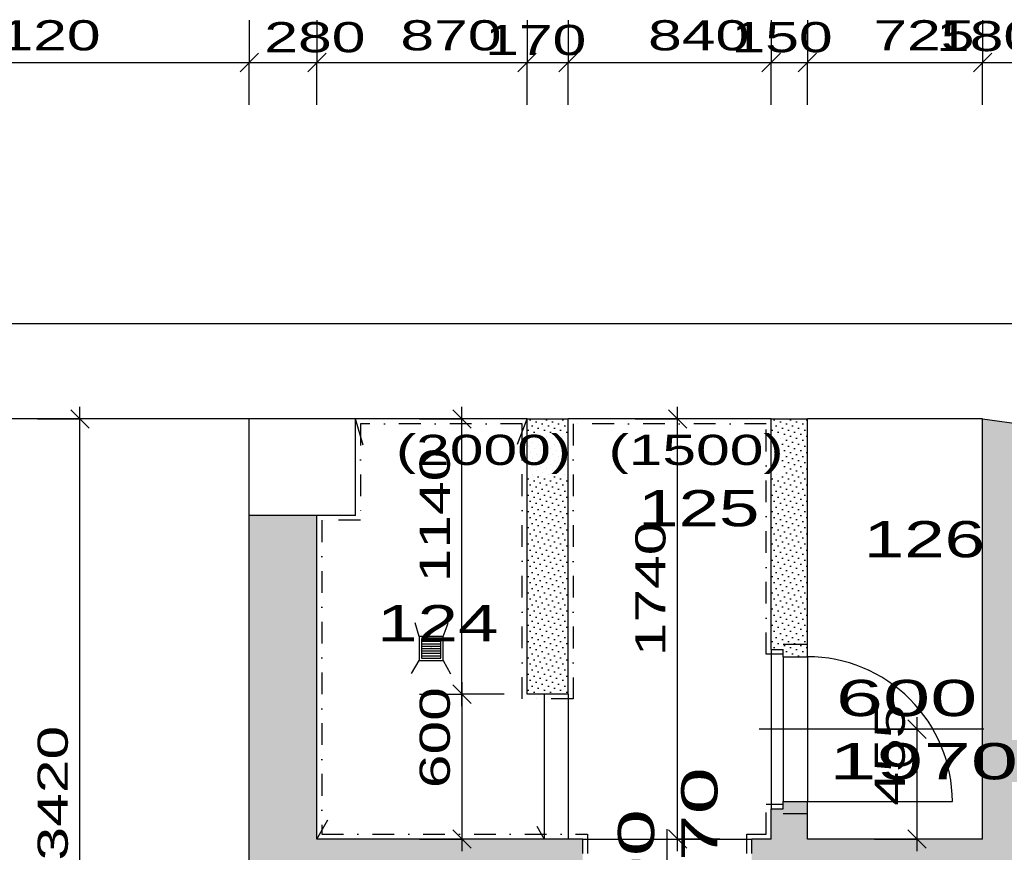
# Model space of a CAD drawing. Extents: x -196363 to 396902, y -489949 to -260582.
# Tile 104 of 256: x 121534 to 125609, y -378463 to -375015. Entities that reach past the tile are written whole.
import ezdxf

# ---------------------------------------------------------------- set-up
doc = ezdxf.new("R2010")
doc.units = 0
doc.header["$MEASUREMENT"] = 0
doc.linetypes.add('DOTDASH', pattern=[1, 0.3, -0.2, 0, -0.2, 0.3])
for name, color, linetype in [('bourani', 15, 'Continuous'), ('koty', 1, 'Continuous'), ('legenda', 1, 'Continuous'), ('noszdiv', 1, 'Continuous'), ('srafbourani', 15, 'Continuous')]:
    doc.layers.add(name, color=color, linetype=linetype)
doc.styles.add('SPIRITTXTSTYLE1', font='ROMAN')
doc.styles.add('SPIRITTXTSTYLE2', font='txt')
doc.linetypes.add('CERCH2', pattern='A,0,-1,[17,dur+dsp vaclavov.shx,S=0.003401,R=0,X=-1,Y=0],0', length=1)
doc.dimstyles.new('SPIRITSTYLE126', dxfattribs={"dimtxt": 125, "dimasz": 12.7, "dimexe": 175, "dimexo": 134.165619, "dimgap": 50, "dimtad": 1, "dimdec": 3, "dimzin": 0, "dimdsep": 46, "dimlunit": 7, "dimtxsty": 'SPIRITTXTSTYLE1', "dimblk1": '_TICKMARKS126', "dimblk2": '_TICKMARKS126', "dimsah": 1, "dimcen": 0.09, "dimdle": 50, "dimclrd": 1, "dimclre": 1, "dimclrt": 1, "dimadec": 0, "dimazin": 0, "dimtfac": 1, "dimtdec": 4, "dimtofl": 0, "dimtmove": 1, "dimatfit": 0, "dimfxl": 0, "dimtolj": 1, "dimtzin": 0, "dimarcsym": 0})
doc.dimstyles.new('SPIRITSTYLE343', dxfattribs={"dimtxt": 125, "dimasz": 12.7, "dimexe": 175, "dimexo": 94.676559, "dimgap": 50, "dimtad": 1, "dimdec": 3, "dimzin": 0, "dimdsep": 46, "dimlunit": 7, "dimtxsty": 'SPIRITTXTSTYLE1', "dimblk1": '_TICKMARKS343', "dimblk2": '_TICKMARKS343', "dimsah": 1, "dimcen": 0.09, "dimdle": 50, "dimclrd": 1, "dimclre": 1, "dimclrt": 1, "dimadec": 0, "dimazin": 0, "dimtfac": 1, "dimtdec": 4, "dimtofl": 0, "dimtmove": 1, "dimatfit": 0, "dimfxl": 0, "dimtolj": 1, "dimtzin": 0, "dimarcsym": 0})
doc.dimstyles.new('SPIRITSTYLE344', dxfattribs={"dimtxt": 125, "dimasz": 12.7, "dimexe": 175, "dimexo": -142.208206, "dimgap": 50, "dimtad": 1, "dimdec": 3, "dimzin": 0, "dimdsep": 46, "dimlunit": 7, "dimtxsty": 'SPIRITTXTSTYLE1', "dimblk1": '_TICKMARKS344', "dimblk2": '_TICKMARKS344', "dimsah": 1, "dimcen": 0.09, "dimdle": 50, "dimclrd": 1, "dimclre": 1, "dimclrt": 1, "dimadec": 0, "dimazin": 0, "dimtfac": 1, "dimtdec": 4, "dimtofl": 0, "dimtmove": 1, "dimatfit": 0, "dimfxl": 0, "dimtolj": 1, "dimtzin": 0, "dimarcsym": 0})
doc.dimstyles.new('SPIRITSTYLE346', dxfattribs={"dimtxt": 125, "dimasz": 12.7, "dimexe": 175, "dimexo": -108.721878, "dimgap": 50, "dimtad": 1, "dimdec": 3, "dimzin": 0, "dimdsep": 46, "dimlunit": 7, "dimtxsty": 'SPIRITTXTSTYLE1', "dimblk1": '_TICKMARKS346', "dimblk2": '_TICKMARKS346', "dimsah": 1, "dimcen": 0.09, "dimdle": 50, "dimclrd": 1, "dimclre": 1, "dimclrt": 1, "dimadec": 0, "dimazin": 0, "dimtfac": 1, "dimtdec": 4, "dimtofl": 0, "dimtmove": 1, "dimatfit": 0, "dimfxl": 0, "dimtolj": 1, "dimtzin": 0, "dimarcsym": 0})
doc.dimstyles.new('SPIRITSTYLE73', dxfattribs={"dimtxt": 125, "dimasz": 12.7, "dimexe": 175, "dimexo": 1700.904053, "dimgap": 50, "dimtad": 1, "dimdec": 3, "dimzin": 0, "dimdsep": 46, "dimlunit": 7, "dimtxsty": 'SPIRITTXTSTYLE1', "dimblk1": '_TICKMARKS73', "dimblk2": '_TICKMARKS73', "dimsah": 1, "dimcen": 0.09, "dimdle": 50, "dimclrd": 1, "dimclre": 1, "dimclrt": 1, "dimadec": 0, "dimazin": 0, "dimtfac": 1, "dimtdec": 4, "dimtofl": 0, "dimtmove": 1, "dimatfit": 0, "dimfxl": 0, "dimtolj": 1, "dimtzin": 0, "dimarcsym": 0})
doc.dimstyles.new('SPIRITSTYLE74', dxfattribs={"dimtxt": 125, "dimasz": 12.7, "dimexe": 175, "dimexo": 1300.903687, "dimgap": 50, "dimtad": 1, "dimdec": 3, "dimzin": 0, "dimdsep": 46, "dimlunit": 7, "dimtxsty": 'SPIRITTXTSTYLE1', "dimblk1": '_TICKMARKS74', "dimblk2": '_TICKMARKS74', "dimsah": 1, "dimcen": 0.09, "dimdle": 50, "dimclrd": 1, "dimclre": 1, "dimclrt": 1, "dimadec": 0, "dimazin": 0, "dimtfac": 1, "dimtdec": 4, "dimtofl": 0, "dimtmove": 1, "dimatfit": 0, "dimfxl": 0, "dimtolj": 1, "dimtzin": 0, "dimarcsym": 0})
pattern_1 = [(45.000008, (858026.688, -24615.152), (-8.41899395, 25.25696945), [0, -23.8125])]

# ---------------------------------------------------------------- blocks, each defined once
blk = doc.blocks.new('_TICKMARKS74')
at = {"color": 1, "linetype": 'Continuous'}
blk.add_line((-3, -3), (3, 3), dxfattribs=at)
blk = doc.blocks.new('*D701')
at = {"color": 1, "linetype": 'Continuous', "ltscale": 300}
for p, q in [((120364.1, -375017, 1723.8), (120364.1, -375192, 1723.8)), ((122484.2, -375017, 1723.8), (122484.2, -375192, 1723.8)), ((120314.2, -375192, 1723.8), (122534.1, -375192, 1723.8)), ((120364.1, -375367, 1723.8), (120364.1, -375192, 1723.8)), ((122484.2, -375367, 1723.8), (122484.2, -375192, 1723.8))]:
    blk.add_line(p, q, dxfattribs=at)
at = {"color": 1, "linetype": 'Continuous', "ltscale": 300, "xscale": 12.69999980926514, "yscale": 12.69999980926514, "zscale": 12.69999980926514, "rotation": 180.0000050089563}
blk.add_blockref('_TICKMARKS74', (120364.1, -375192, 1723.8), dxfattribs=at)
at = {"color": 1, "linetype": 'Continuous', "ltscale": 300, "xscale": 12.69999980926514, "yscale": 12.69999980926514, "zscale": 12.69999980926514}
blk.add_blockref('_TICKMARKS74', (122484.2, -375192, 1723.8), dxfattribs=at)
at = {"color": 1, "linetype": 'Continuous', "ltscale": 300, "style": 'SPIRITTXTSTYLE1', "width": 1.5}
blk.add_text('2120', height=125, dxfattribs=at).set_placement((121311.1, -375142, 1723.8))
blk = doc.blocks.new('_TICKMARKS73')
at = {"color": 1, "linetype": 'Continuous'}
blk.add_line((-3, -3), (3, 3), dxfattribs=at)
blk = doc.blocks.new('*D702')
at = {"color": 1, "linetype": 'Continuous', "ltscale": 300}
for p, q in [((122484.2, -375017, 1723.8), (122484.2, -375192, 1723.8)), ((122764.2, -375017, 1723.8), (122764.2, -375192, 1723.8)), ((122434.2, -375192, 1723.8), (122814.1, -375192, 1723.8)), ((122484.2, -375367, 1723.8), (122484.2, -375192, 1723.8)), ((122764.2, -375367, 1723.8), (122764.2, -375192, 1723.8))]:
    blk.add_line(p, q, dxfattribs=at)
at = {"color": 1, "linetype": 'Continuous', "ltscale": 300, "xscale": 12.69999980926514, "yscale": 12.69999980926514, "zscale": 12.69999980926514, "rotation": 180.0000050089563}
blk.add_blockref('_TICKMARKS73', (122484.2, -375192, 1723.8), dxfattribs=at)
at = {"color": 1, "linetype": 'Continuous', "ltscale": 300, "xscale": 12.69999980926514, "yscale": 12.69999980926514, "zscale": 12.69999980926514}
blk.add_blockref('_TICKMARKS73', (122764.2, -375192, 1723.8), dxfattribs=at)
at = {"color": 1, "linetype": 'Continuous', "ltscale": 300, "style": 'SPIRITTXTSTYLE1', "width": 1.5}
blk.add_text('280', height=125, dxfattribs=at).set_placement((122546.7, -375149.7, 1723.8))
blk = doc.blocks.new('*D703')
at = {"color": 1, "linetype": 'Continuous', "ltscale": 300}
for p, q in [((122764.2, -375017, 1723.8), (122764.2, -375192, 1723.8)), ((123634.2, -375017, 1723.8), (123634.2, -375192, 1723.8)), ((122714.2, -375192, 1723.8), (123684.1, -375192, 1723.8)), ((122764.2, -375367, 1723.8), (122764.2, -375192, 1723.8)), ((123634.2, -375367, 1723.8), (123634.2, -375192, 1723.8))]:
    blk.add_line(p, q, dxfattribs=at)
at = {"color": 1, "linetype": 'Continuous', "ltscale": 300, "xscale": 12.69999980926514, "yscale": 12.69999980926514, "zscale": 12.69999980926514, "rotation": 180.0000050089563}
blk.add_blockref('_TICKMARKS73', (122764.2, -375192, 1723.8), dxfattribs=at)
at = {"color": 1, "linetype": 'Continuous', "ltscale": 300, "xscale": 12.69999980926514, "yscale": 12.69999980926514, "zscale": 12.69999980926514}
blk.add_blockref('_TICKMARKS73', (123634.2, -375192, 1723.8), dxfattribs=at)
at = {"color": 1, "linetype": 'Continuous', "ltscale": 300, "style": 'SPIRITTXTSTYLE1', "width": 1.5}
blk.add_text('870', height=125, dxfattribs=at).set_placement((123109.9, -375142, 1723.8))
blk = doc.blocks.new('*D704')
at = {"color": 1, "linetype": 'Continuous', "ltscale": 300}
for p, q in [((123634.2, -375017, 1723.8), (123634.2, -375192, 1723.8)), ((123804.2, -375017, 1723.8), (123804.2, -375192, 1723.8)), ((123584.2, -375192, 1723.8), (123854.2, -375192, 1723.8)), ((123634.2, -375367, 1723.8), (123634.2, -375192, 1723.8)), ((123804.2, -375367, 1723.8), (123804.2, -375192, 1723.8))]:
    blk.add_line(p, q, dxfattribs=at)
at = {"color": 1, "linetype": 'Continuous', "ltscale": 300, "xscale": 12.69999980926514, "yscale": 12.69999980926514, "zscale": 12.69999980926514, "rotation": 180.0000050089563}
blk.add_blockref('_TICKMARKS74', (123634.2, -375192, 1723.8), dxfattribs=at)
at = {"color": 1, "linetype": 'Continuous', "ltscale": 300, "xscale": 12.69999980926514, "yscale": 12.69999980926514, "zscale": 12.69999980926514}
blk.add_blockref('_TICKMARKS74', (123804.2, -375192, 1723.8), dxfattribs=at)
at = {"color": 1, "linetype": 'Continuous', "ltscale": 300, "style": 'SPIRITTXTSTYLE1', "width": 1.5}
blk.add_text('170', height=125, dxfattribs=at).set_placement((123460.7, -375161.4, 1723.8))
blk = doc.blocks.new('*D705')
at = {"color": 1, "linetype": 'Continuous', "ltscale": 300}
for p, q in [((123804.2, -375017, 1723.8), (123804.2, -375192, 1723.8)), ((124644.1, -375017, 1723.8), (124644.1, -375192, 1723.8)), ((123754.2, -375192, 1723.8), (124694.1, -375192, 1723.8)), ((123804.2, -375367, 1723.8), (123804.2, -375192, 1723.8)), ((124644.1, -375367, 1723.8), (124644.1, -375192, 1723.8))]:
    blk.add_line(p, q, dxfattribs=at)
at = {"color": 1, "linetype": 'Continuous', "ltscale": 300, "xscale": 12.69999980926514, "yscale": 12.69999980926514, "zscale": 12.69999980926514, "rotation": 180.0000050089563}
blk.add_blockref('_TICKMARKS74', (123804.2, -375192, 1723.8), dxfattribs=at)
at = {"color": 1, "linetype": 'Continuous', "ltscale": 300, "xscale": 12.69999980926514, "yscale": 12.69999980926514, "zscale": 12.69999980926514}
blk.add_blockref('_TICKMARKS74', (124644.1, -375192, 1723.8), dxfattribs=at)
at = {"color": 1, "linetype": 'Continuous', "ltscale": 300, "style": 'SPIRITTXTSTYLE1', "width": 1.5}
blk.add_text('840', height=125, dxfattribs=at).set_placement((124134.9, -375142, 1723.8))
blk = doc.blocks.new('*D706')
at = {"color": 1, "linetype": 'Continuous', "ltscale": 300}
for p, q in [((124644.1, -375017, 1723.8), (124644.1, -375192, 1723.8)), ((124794.2, -375017, 1723.8), (124794.2, -375192, 1723.8)), ((124594.2, -375192, 1723.8), (124844.2, -375192, 1723.8)), ((124644.1, -375367, 1723.8), (124644.1, -375192, 1723.8)), ((124794.2, -375367, 1723.8), (124794.2, -375192, 1723.8))]:
    blk.add_line(p, q, dxfattribs=at)
at = {"color": 1, "linetype": 'Continuous', "ltscale": 300, "xscale": 12.69999980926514, "yscale": 12.69999980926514, "zscale": 12.69999980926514, "rotation": 180.0000050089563}
blk.add_blockref('_TICKMARKS74', (124644.1, -375192, 1723.8), dxfattribs=at)
at = {"color": 1, "linetype": 'Continuous', "ltscale": 300, "xscale": 12.69999980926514, "yscale": 12.69999980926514, "zscale": 12.69999980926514}
blk.add_blockref('_TICKMARKS74', (124794.2, -375192, 1723.8), dxfattribs=at)
at = {"color": 1, "linetype": 'Continuous', "ltscale": 300, "style": 'SPIRITTXTSTYLE1', "width": 1.5}
blk.add_text('150', height=125, dxfattribs=at).set_placement((124480.3, -375149.7, 1723.8))
blk = doc.blocks.new('*D707')
at = {"color": 1, "linetype": 'Continuous', "ltscale": 300}
for p, q in [((124794.2, -375017, 1723.8), (124794.2, -375192, 1723.8)), ((125519.2, -375017, 1723.8), (125519.2, -375192, 1723.8)), ((124744.2, -375192, 1723.8), (125569.2, -375192, 1723.8)), ((124794.2, -375367, 1723.8), (124794.2, -375192, 1723.8)), ((125519.2, -375367, 1723.8), (125519.2, -375192, 1723.8))]:
    blk.add_line(p, q, dxfattribs=at)
at = {"color": 1, "linetype": 'Continuous', "ltscale": 300, "xscale": 12.69999980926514, "yscale": 12.69999980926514, "zscale": 12.69999980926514, "rotation": 180.0000050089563}
blk.add_blockref('_TICKMARKS74', (124794.2, -375192, 1723.8), dxfattribs=at)
at = {"color": 1, "linetype": 'Continuous', "ltscale": 300, "xscale": 12.69999980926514, "yscale": 12.69999980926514, "zscale": 12.69999980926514}
blk.add_blockref('_TICKMARKS74', (125519.2, -375192, 1723.8), dxfattribs=at)
at = {"color": 1, "linetype": 'Continuous', "ltscale": 300, "style": 'SPIRITTXTSTYLE1', "width": 1.5}
blk.add_text('725', height=125, dxfattribs=at).set_placement((125067.4, -375142, 1723.8))
blk = doc.blocks.new('*D708')
at = {"color": 1, "linetype": 'Continuous', "ltscale": 300}
for p, q in [((125519.2, -375017, 1723.8), (125519.2, -375192, 1723.8)), ((125699.1, -375017, 1723.8), (125699.1, -375192, 1723.8)), ((125469.2, -375192, 1723.8), (125749.1, -375192, 1723.8)), ((125519.2, -375367, 1723.8), (125519.2, -375192, 1723.8)), ((125699.1, -375367, 1723.8), (125699.1, -375192, 1723.8))]:
    blk.add_line(p, q, dxfattribs=at)
at = {"color": 1, "linetype": 'Continuous', "ltscale": 300, "xscale": 12.69999980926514, "yscale": 12.69999980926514, "zscale": 12.69999980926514, "rotation": 180.0000050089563}
blk.add_blockref('_TICKMARKS74', (125519.2, -375192, 1723.8), dxfattribs=at)
at = {"color": 1, "linetype": 'Continuous', "ltscale": 300, "xscale": 12.69999980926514, "yscale": 12.69999980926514, "zscale": 12.69999980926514}
blk.add_blockref('_TICKMARKS74', (125699.1, -375192, 1723.8), dxfattribs=at)
at = {"color": 1, "linetype": 'Continuous', "ltscale": 300, "style": 'SPIRITTXTSTYLE1', "width": 1.5}
blk.add_text('180', height=125, dxfattribs=at).set_placement((125326.6, -375145.1, 1723.8))
blk = doc.blocks.new('_TICKMARKS343')
at = {"color": 1, "linetype": 'Continuous'}
blk.add_line((-3, -3), (3, 3), dxfattribs=at)
blk = doc.blocks.new('*D784')
at = {"color": 1, "linetype": 'Continuous', "ltscale": 300}
for p, q in [((123364.5, -377757.9, 1723.8), (123364.5, -378457.9, 1723.8)), ((123189.5, -377807.9, 1723.8), (123364.5, -377807.9, 1723.8)), ((123539.5, -377807.9, 1723.8), (123364.5, -377807.9, 1723.8)), ((123189.5, -378407.9, 1723.8), (123364.5, -378407.9, 1723.8)), ((123539.5, -378407.9, 1723.8), (123364.5, -378407.9, 1723.8))]:
    blk.add_line(p, q, dxfattribs=at)
at = {"color": 1, "linetype": 'Continuous', "ltscale": 300, "xscale": 12.69999980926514, "yscale": 12.69999980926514, "zscale": 12.69999980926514}
for p, rotation in [((123364.5, -377807.9, 1723.8), 90.00000250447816), ((123364.5, -378407.9, 1723.8), -90.00000250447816)]:
    blk.add_blockref('_TICKMARKS343', p, dxfattribs=dict(at, rotation=rotation))
at = {"color": 1, "linetype": 'Continuous', "ltscale": 300, "style": 'SPIRITTXTSTYLE1', "width": 1.5}
blk.add_text('600', height=125, rotation=450, dxfattribs=at).set_placement((123314.5, -378197.2, 1723.8))
blk = doc.blocks.new('*D785')
at = {"color": 1, "linetype": 'Continuous', "ltscale": 300}
for p, q in [((123364.5, -377857.9, 1723.8), (123364.5, -376617.9, 1723.8)), ((123189.5, -376667.9, 1723.8), (123364.5, -376667.9, 1723.8)), ((123539.5, -376667.9, 1723.8), (123364.5, -376667.9, 1723.8)), ((123189.5, -377807.9, 1723.8), (123364.5, -377807.9, 1723.8)), ((123539.5, -377807.9, 1723.8), (123364.5, -377807.9, 1723.8))]:
    blk.add_line(p, q, dxfattribs=at)
at = {"color": 1, "linetype": 'Continuous', "ltscale": 300, "xscale": 12.69999980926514, "yscale": 12.69999980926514, "zscale": 12.69999980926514}
for p, rotation in [((123364.5, -376667.9, 1723.8), 90.00000250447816), ((123364.5, -377807.9, 1723.8), 270.0000006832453)]:
    blk.add_blockref('_TICKMARKS343', p, dxfattribs=dict(at, rotation=rotation))
at = {"color": 1, "linetype": 'Continuous', "ltscale": 300, "style": 'SPIRITTXTSTYLE1', "width": 1.5}
blk.add_text('1140', height=125, rotation=90, dxfattribs=at).set_placement((123314.5, -377345, 1723.8))
blk = doc.blocks.new('_TICKMARKS344')
at = {"color": 1, "linetype": 'Continuous'}
blk.add_line((-3, -3), (3, 3), dxfattribs=at)
blk = doc.blocks.new('*D786')
at = {"color": 1, "linetype": 'Continuous', "ltscale": 300}
for p, q in [((124257, -378457.9, 1723.8), (124257, -376617.9, 1723.8)), ((124082, -376667.9, 1723.8), (124257, -376667.9, 1723.8)), ((124431.9, -376667.9, 1723.8), (124257, -376667.9, 1723.8)), ((124082, -378407.9, 1723.8), (124257, -378407.9, 1723.8)), ((124431.9, -378407.9, 1723.8), (124257, -378407.9, 1723.8))]:
    blk.add_line(p, q, dxfattribs=at)
at = {"color": 1, "linetype": 'Continuous', "ltscale": 300, "xscale": 12.69999980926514, "yscale": 12.69999980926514, "zscale": 12.69999980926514}
for p, rotation in [((124257, -376667.9, 1723.8), 90.00000250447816), ((124257, -378407.9, 1723.8), 270.0000006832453)]:
    blk.add_blockref('_TICKMARKS344', p, dxfattribs=dict(at, rotation=rotation))
at = {"color": 1, "linetype": 'Continuous', "ltscale": 300, "style": 'SPIRITTXTSTYLE1', "width": 1.5}
blk.add_text('1740', height=125, rotation=90, dxfattribs=at).set_placement((124206.9, -377651, 1723.8))
blk = doc.blocks.new('_TICKMARKS346')
at = {"color": 1, "linetype": 'Continuous'}
blk.add_line((-3, -3), (3, 3), dxfattribs=at)
blk = doc.blocks.new('*D795')
at = {"color": 1, "linetype": 'Continuous', "ltscale": 300}
for p, q in [((125247.5, -377902.9, 1723.8), (125247.5, -378457.9, 1723.8)), ((125072.5, -377952.9, 1723.8), (125247.5, -377952.9, 1723.8)), ((125422.5, -377952.9, 1723.8), (125247.5, -377952.9, 1723.8)), ((125072.5, -378407.9, 1723.8), (125247.5, -378407.9, 1723.8)), ((125422.5, -378407.9, 1723.8), (125247.5, -378407.9, 1723.8))]:
    blk.add_line(p, q, dxfattribs=at)
at = {"color": 1, "linetype": 'Continuous', "ltscale": 300, "xscale": 12.69999980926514, "yscale": 12.69999980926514, "zscale": 12.69999980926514}
for p, rotation in [((125247.5, -377952.9, 1723.8), 90.00000250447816), ((125247.5, -378407.9, 1723.8), -90.00000250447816)]:
    blk.add_blockref('_TICKMARKS346', p, dxfattribs=dict(at, rotation=rotation))
at = {"color": 1, "linetype": 'Continuous', "ltscale": 300, "style": 'SPIRITTXTSTYLE1', "width": 1.5}
blk.add_text('455', height=125, rotation=450, dxfattribs=at).set_placement((125197.5, -378269.7, 1723.8))
blk = doc.blocks.new('_TICKMARKS126')
at = {"color": 1, "linetype": 'Continuous'}
blk.add_line((-3, -3), (3, 3), dxfattribs=at)
blk = doc.blocks.new('*D803')
at = {"color": 1, "linetype": 'Continuous', "ltscale": 300}
for p, q in [((121783.3, -380137.9, 1723.8), (121783.3, -376617.9, 1723.8)), ((121608.3, -376667.9, 1723.8), (121783.3, -376667.9, 1723.8)), ((121958.3, -376667.9, 1723.8), (121783.3, -376667.9, 1723.8)), ((121608.3, -380087.9, 1723.8), (121783.3, -380087.9, 1723.8)), ((121958.3, -380087.9, 1723.8), (121783.3, -380087.9, 1723.8))]:
    blk.add_line(p, q, dxfattribs=at)
at = {"color": 1, "linetype": 'Continuous', "ltscale": 300, "xscale": 12.69999980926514, "yscale": 12.69999980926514, "zscale": 12.69999980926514}
for p, rotation in [((121783.3, -376667.9, 1723.8), 90.00000250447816), ((121783.3, -380087.9, 1723.8), 270.0000006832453)]:
    blk.add_blockref('_TICKMARKS126', p, dxfattribs=dict(at, rotation=rotation))
at = {"color": 1, "linetype": 'Continuous', "ltscale": 300, "style": 'SPIRITTXTSTYLE1', "width": 1.5}
blk.add_text('3420', height=125, rotation=90, dxfattribs=at).set_placement((121733.3, -378496.9, 1723.8))

msp = doc.modelspace()

# ---------------------------------------------------------------- hatches: boundary and pattern name
at = {"layer": 'srafbourani', "linetype": 'Continuous', "ltscale": 300}
h = msp.add_hatch(dxfattribs=at)
h.set_pattern_fill('Nasyp-1', color=15, scale=23.8125, angle=45.00000808, style=0, pattern_type=2)
h.set_pattern_definition(pattern_1)
h.paths.add_polyline_path([(123634.15625, -377807.875), (123804.16406, -377807.875), (123804.16406, -376667.875), (123634.15625, -376667.875)], flags=0)
h = msp.add_hatch(dxfattribs=at)
h.set_pattern_fill('Nasyp-1', color=15, scale=23.8125, angle=45.00000808, style=0, pattern_type=2)
h.set_pattern_definition(pattern_1)
h.paths.add_polyline_path([(124794.17188, -378407.875), (124794.17188, -378302.90625), (124794.17188, -378282.90625), (124794.17188, -378252.875), (124694.15625, -378252.875), (124694.15625, -378282.90625), (124644.14844, -378282.90625), (124644.14844, -378407.875), (124564.17969, -378407.875), (124564.17969, -378467.875), (124564.13281, -378567.875), (125154.13281, -378567.875), (125154.13281, -378587.875), (125519.16406, -378587.875), (125519.16406, -380522.875), (124589.13281, -380522.875), (124564.17969, -380522.875), (124539.17969, -380522.875), (124539.17969, -380622.875), (124564.17969, -380622.875), (124564.17969, -380682.875), (127299.14844, -380682.875), (127299.14844, -380522.84375), (126589.13281, -380522.84375), (126589.13281, -379422.875), (126399.13281, -379422.875), (126399.13281, -380522.84375), (125699.14062, -380522.84375), (125699.14062, -378422.875), (125929.13281, -378422.875), (125929.13281, -378372.875), (125959.19531, -378372.875), (125959.19531, -378272.875), (125929.13281, -378272.875), (125909.1875, -378272.875), (125699.14062, -378272.875), (125699.14062, -376692.875), (125519.16406, -376667.875), (125519.16406, -377952.90625), (125519.16406, -378407.875)], flags=0)
h = msp.add_hatch(dxfattribs=at)
h.set_pattern_fill('Nasyp-1', color=15, scale=23.8125, angle=45.00000808, style=0, pattern_type=2)
h.set_pattern_definition(pattern_1)
h.paths.add_polyline_path([(124794.17188, -376667.875), (124644.14844, -376667.875), (124644.14844, -377622.90625), (124694.15625, -377622.90625), (124694.15625, -377652.90625), (124794.17188, -377652.90625), (124794.17188, -377622.90625), (124794.17188, -377602.90625)], flags=0)
h = msp.add_hatch(dxfattribs=at)
h.set_pattern_fill('Nasyp-1', color=15, scale=23.8125, angle=45.00000808, style=0, pattern_type=2)
h.set_pattern_definition(pattern_1)
h.paths.add_polyline_path([(122764.15625, -378567.875), (123864.14062, -378567.875), (123864.14062, -378467.875), (123864.19531, -378407.875), (122764.15625, -378407.875), (122764.15625, -377067.875), (122484.15625, -377067.875), (122484.15625, -380242.875), (122804.14062, -380242.875), (122804.14062, -380042.875), (122764.15625, -380042.875)], flags=0)

# ---------------------------------------------------------------- linework, layer by layer
at = {"layer": 'bourani', "color": 15, "linetype": 'Continuous', "ltscale": 300}
for p, q in [((122956.09375, -376777.40625, 4347.59961), (122924.19531, -376667.875, 4347.59961)), ((123594.01562, -376772.03125, 4347.59961), (123634.15625, -376667.875, 4347.59961)), ((123634.15625, -377807.875, 2623.80005), (123634.15625, -376667.875, 2623.80005)), ((123804.16406, -377807.875, 2623.80005), (123804.16406, -376667.875, 2623.80005)), ((124644.14844, -377622.90625, 2623.80005), (124644.14844, -376667.875, 2623.80005)), ((124794.17188, -377622.90625, 2623.80005), (124794.17188, -376667.875, 2623.80005)), ((125519.16406, -378407.875, 2623.80005), (125519.16406, -376667.875, 2623.80005)), ((122484.15625, -380242.875, 2623.80005), (122484.15625, -377067.875, 2623.80005)), ((122764.15625, -378407.875, 2623.80005), (122764.15625, -377067.875, 2623.80005)), ((123186.97656, -377568.90625, 4347.59961), (123170.55469, -377512.75, 4347.59961)), ((123286.83594, -377568.90625, 4347.59961), (123308.07031, -377513.84375, 4347.59961)), ((124644.14844, -377622.90625, 2623.80005), (124694.15625, -377622.90625, 2623.80005)), ((124694.15625, -377652.90625, 2623.80005), (124694.15625, -377622.90625, 2623.80005)), ((124794.17188, -377652.90625, 2623.80005), (124794.17188, -377622.90625, 2623.80005)), ((123156.16406, -377722.59375, 4347.59961), (123186.97656, -377668.8125, 4347.59961)), ((123286.83594, -377668.8125, 4347.59961), (123317.5, -377723.0625, 4347.59961)), ((124694.15625, -377652.90625, 2623.80005), (124794.17188, -377652.90625, 2623.80005)), ((123804.16406, -377807.875, 2623.80005), (123634.15625, -377807.875, 2623.80005)), ((123704.14844, -377807.875, 2623.80005), (123704.14844, -378407.875, 2623.80005)), ((123804.16406, -377807.875, 2623.80005), (123804.16406, -378407.875, 2623.80005)), ((124644.14844, -378407.875, 2623.80005), (124644.14844, -378282.90625, 2623.80005)), ((124644.14844, -378282.90625, 2623.80005), (124694.15625, -378282.90625, 2623.80005)), ((124694.15625, -378282.90625, 2623.80005), (124694.15625, -378252.875, 2623.80005)), ((124694.15625, -378252.875, 2623.80005), (124794.17188, -378252.875, 2623.80005)), ((124794.17188, -378282.90625, 2623.80005), (124794.17188, -378252.875, 2623.80005)), ((124794.17188, -378252.875, 3447.6001), (125394.14844, -378252.875, 3447.6001)), ((124794.17188, -378407.875, 2623.80005), (124794.17188, -378282.90625, 2623.80005)), ((122764.15625, -378407.875, 4347.59961), (122809.59375, -378328.5, 4347.59961)), ((123673.99219, -378354.46875, 4347.59961), (123704.14844, -378407.875, 4347.59961)), ((123864.19531, -378407.875, 2623.80005), (122764.15625, -378407.875, 2623.80005)), ((123864.19531, -378467.875, 2623.80005), (123864.19531, -378407.875, 2623.80005)), ((124564.17969, -378467.875, 2623.80005), (124564.17969, -378407.875, 2623.80005)), ((124644.14844, -378407.875, 2623.80005), (124564.17969, -378407.875, 2623.80005)), ((125519.16406, -378407.875, 2623.80005), (124794.17188, -378407.875, 2623.80005))]:
    msp.add_line(p, q, dxfattribs=at)
at = {"layer": 'bourani', "color": 15, "linetype": 'DOTDASH', "ltscale": 300}
for p, q in [((123614.16406, -376687.875, 4347.59961), (122944.1875, -376687.875, 4347.59961)), ((122944.1875, -376687.875, 4347.59961), (122944.1875, -377087.875, 4347.59961)), ((123614.16406, -377827.875, 4347.59961), (123614.16406, -376687.875, 4347.59961)), ((124624.15625, -376687.875, 4347.59961), (123824.15625, -376687.875, 4347.59961)), ((123824.15625, -376687.875, 4347.59961), (123824.15625, -377827.875, 4347.59961)), ((124624.15625, -377642.875, 4347.59961), (124624.15625, -376687.875, 4347.59961)), ((122944.1875, -377087.875, 4347.59961), (122784.14844, -377087.875, 4347.59961)), ((122784.14844, -377087.875, 4347.59961), (122784.14844, -378387.875, 4347.59961)), ((124694.15625, -377642.875, 4347.59961), (124624.15625, -377642.875, 4347.59961)), ((123824.15625, -377827.875, 4347.59961), (123614.16406, -377827.875, 4347.59961)), ((124624.15625, -378387.90625, 4347.59961), (124624.15625, -378262.90625, 4347.59961)), ((124624.15625, -378262.90625, 4347.59961), (124694.15625, -378262.90625, 4347.59961)), ((122784.14844, -378387.875, 4347.59961), (123884.1875, -378387.90625, 4347.59961)), ((123884.1875, -378387.90625, 4347.59961), (123884.1875, -378467.875, 4347.59961)), ((124544.14062, -378467.875, 4347.59961), (124544.14062, -378387.90625, 4347.59961)), ((124544.14062, -378387.90625, 4347.59961), (124624.15625, -378387.90625, 4347.59961))]:
    msp.add_line(p, q, dxfattribs=at)
at = {"layer": 'bourani', "color": 15, "linetype": 'Continuous', "ltscale": 199.800003}
for p, q in [((123286.83594, -377568.90625, 4347.59961), (123186.97656, -377568.90625, 4347.59961)), ((123186.97656, -377568.90625, 4347.59961), (123186.97656, -377668.8125, 4347.59961)), ((123196.94531, -377578.90625, 4347.59961), (123196.94531, -377658.8125, 4347.59961)), ((123276.86719, -377578.90625, 4347.59961), (123196.94531, -377578.90625, 4347.59961)), ((123196.94531, -377588.875, 4347.59961), (123276.86719, -377588.875, 4347.59961)), ((123276.86719, -377658.8125, 4347.59961), (123276.86719, -377578.90625, 4347.59961)), ((123286.83594, -377668.8125, 4347.59961), (123286.83594, -377568.90625, 4347.59961)), ((123196.94531, -377598.84375, 4347.59961), (123276.86719, -377598.84375, 4347.59961)), ((123196.94531, -377608.84375, 4347.59961), (123276.86719, -377608.84375, 4347.59961)), ((123196.94531, -377618.84375, 4347.59961), (123276.86719, -377618.84375, 4347.59961)), ((123196.94531, -377628.84375, 4347.59961), (123276.86719, -377628.84375, 4347.59961)), ((123186.97656, -377668.8125, 4347.59961), (123286.83594, -377668.8125, 4347.59961)), ((123196.94531, -377638.8125, 4347.59961), (123276.86719, -377638.8125, 4347.59961)), ((123196.94531, -377648.8125, 4347.59961), (123276.86719, -377648.8125, 4347.59961)), ((123196.94531, -377658.8125, 4347.59961), (123276.86719, -377658.8125, 4347.59961))]:
    msp.add_line(p, q, dxfattribs=at)
at = {"layer": 'bourani', "color": 15, "linetype": 'CERCH2', "ltscale": 300}
for p, q in [((124644.14844, -377622.90625, 2623.80005), (124644.14844, -378282.90625, 2623.80005)), ((123864.19531, -378407.875, 2623.80005), (124564.17969, -378407.875, 2623.80005))]:
    msp.add_line(p, q, dxfattribs=at)
at = {"layer": 'bourani', "color": 15, "linetype": 'Continuous', "ltscale": 304.799988}
for p, q in [((124794.17188, -377602.90625, 1723.80005), (124694.15625, -377602.90625, 1723.80005)), ((124794.17188, -378302.90625, 1723.80005), (124694.15625, -378302.90625, 1723.80005))]:
    msp.add_line(p, q, dxfattribs=at)
at = {"layer": 'bourani', "color": 15, "linetype": 'Continuous', "ltscale": 270}
for p, q in [((124694.15625, -377652.90625, 1723.80005), (124694.15625, -378252.90625, 1723.80005)), ((124794.17188, -377652.90625, 1723.80005), (124794.17188, -378252.90625, 1723.80005))]:
    msp.add_line(p, q, dxfattribs=at)
at = {"layer": 'bourani', "color": 15, "linetype": 'Continuous', "ltscale": 250}
for p, q in [((125524.8125, -377952.90625, 1723.80005), (124593.94531, -377952.90625, 1723.80005)), ((124214.13281, -379298.53125, 1723.80005), (124214.13281, -378367.65625, 1723.80005))]:
    msp.add_line(p, q, dxfattribs=at)
at = {"layer": 'bourani', "color": 15, "linetype": 'Continuous', "ltscale": 300}
msp.add_arc((124794.17188, -378252.875, 3447.6001), 599.97577, 0, 90.0000025, dxfattribs=at)
at = {"layer": 'bourani', "color": 15, "linetype": 'Continuous', "ltscale": 199.800003}
msp.add_point((123236.92969, -377618.875, 4347.59961), dxfattribs=at)
at = {"layer": 'bourani', "color": 15, "linetype": 'Continuous', "ltscale": 250}
for p in [(124694.15625, -377952.90625, 1723.80005), (124794.17188, -377952.90625, 1723.80005)]:
    msp.add_point(p, dxfattribs=at)
at = {"layer": 'bourani', "color": 15, "linetype": 'Continuous', "ltscale": 300}
msp.add_point((124794.17188, -377952.90625, 3447.6001), dxfattribs=at)
at = {"layer": 'bourani', "color": 15, "linetype": 'Continuous', "ltscale": 304.799988}
msp.add_point((124794.17188, -377952.90625, 1723.80005), dxfattribs=at)
at = {"layer": 'noszdiv', "color": 1, "linetype": 'Continuous', "ltscale": 300}
for p, q in [((114944.125, -376272.875, 2623.80005), (126959.17188, -376272.875, 2623.80005)), ((122484.15625, -376667.875, 2623.80005), (120364.14844, -376667.875, 2623.80005)), ((122924.19531, -376667.875, 2623.80005), (122484.15625, -376667.875, 2623.80005)), ((122484.15625, -377067.875, 2623.80005), (122484.15625, -376667.875, 2623.80005)), ((123634.15625, -376667.875, 2623.80005), (122924.19531, -376667.875, 2623.80005)), ((122924.19531, -377067.875, 2623.80005), (122924.19531, -376667.875, 2623.80005)), ((124644.14844, -376667.875, 2623.80005), (123804.16406, -376667.875, 2623.80005)), ((125519.16406, -376667.875, 2623.80005), (124794.17188, -376667.875, 2623.80005)), ((122764.15625, -377067.875, 2623.80005), (122484.15625, -377067.875, 2623.80005)), ((122924.19531, -377067.875, 2623.80005), (122764.15625, -377067.875, 2623.80005))]:
    msp.add_line(p, q, dxfattribs=at)
at = {"layer": 'srafbourani', "color": 15, "linetype": 'Continuous', "ltscale": 300}
for p, q in [((123634.15625, -376667.875, 1723.80005), (123804.16406, -376667.875, 1723.80005)), ((124644.14844, -376667.875, 1723.80005), (124794.17188, -376667.875, 1723.80005)), ((125519.16406, -376667.875, 1723.80005), (125699.14062, -376692.875, 1723.80005))]:
    msp.add_line(p, q, dxfattribs=at)

# ---------------------------------------------------------------- texts
at = {"layer": 'bourani', "color": 15, "linetype": 'DOTDASH', "ltscale": 300, "style": 'SPIRITTXTSTYLE1', "width": 1.5}
for s, p in [('(2000)', (123091.22656, -376858.75, 2623.80005)), ('(1500)', (123971.04688, -376858.75, 2623.80005))]:
    msp.add_text(s, height=125, dxfattribs=at).set_placement(p)
at = {"layer": 'bourani', "color": 15, "linetype": 'Continuous', "ltscale": 300, "style": 'SPIRITTXTSTYLE2', "width": 1.5}
msp.add_text('124', height=150, dxfattribs=at).set_placement((123013.28906, -377588.875, 1723.80005))
at = {"layer": 'bourani', "color": 15, "linetype": 'Continuous', "ltscale": 250, "style": 'SPIRITTXTSTYLE1', "width": 1.75}
for s, p in [('600', (124912.03906, -377898.78125)), ('1970', (124884.90625, -378160.71875))]:
    msp.add_text(s, height=150, dxfattribs=at).set_placement(p)
for s, p in [('1970', (124422, -378891.25)), ('600', (124160.0625, -378869.4375))]:
    msp.add_text(s, height=150, rotation=90.0000025, dxfattribs=at).set_placement(p)
at = {"layer": 'legenda', "color": 1, "linetype": 'Continuous', "ltscale": 300, "style": 'SPIRITTXTSTYLE2', "width": 1.5}
for s, p in [('125', (124093.6875, -377112.875, 1723.80005)), ('126', (125027.53125, -377241.03125, 1723.80005))]:
    msp.add_text(s, height=150, dxfattribs=at).set_placement(p)

# ---------------------------------------------------------------- dimensions: what is measured, and where the dimension line sits
at = {"layer": 'koty', "color": 1, "linetype": 'Continuous', "ltscale": 300}
for base, p1, p2, dimstyle, picture, middle in [((120364.14844, -375191.96875, 1723.80005), (120364.14844, -376667.875, 1723.80005), (122484.15625, -376667.875, 1723.80005), 'SPIRITSTYLE74', '*D701', (121424.15625, -375191.96875, 1723.80005)), ((122764.15625, -375191.96875, 1723.80005), (122764.15625, -377067.875, 1723.80005), (123634.15625, -377067.875, 1723.80005), 'SPIRITSTYLE73', '*D703', (123199.15625, -375191.96875, 1723.80005)), ((123804.16406, -375191.96875, 1723.80005), (123804.16406, -376667.875, 1723.80005), (124644.14844, -376667.875, 1723.80005), 'SPIRITSTYLE74', '*D705', (124224.15625, -375191.96875, 1723.80005)), ((124794.17188, -375191.96875, 1723.80005), (124794.17188, -376667.875, 1723.80005), (125519.16406, -376667.875, 1723.80005), 'SPIRITSTYLE74', '*D707', (125156.66406, -375191.96875, 1723.80005))]:
    dim = msp.add_linear_dim(base=base, p1=p1, p2=p2, dimstyle=dimstyle, dxfattribs=at)
    dim.commit()
    dim.dimension.update_dxf_attribs({"geometry": picture, "text_midpoint": middle})
for base, p1, p2, dimstyle, picture, middle in [((122484.15625, -375191.96875, 1723.80005), (122484.15625, -377067.875, 1723.80005), (122764.15625, -377067.875, 1723.80005), 'SPIRITSTYLE73', '*D702', (122695.46875, -375149.71875)), ((123634.15625, -375191.96875, 1723.80005), (123634.15625, -376667.875, 1723.80005), (123804.16406, -376667.875, 1723.80005), 'SPIRITSTYLE74', '*D704', (123603.57812, -375161.4375)), ((124644.14844, -375191.96875, 1723.80005), (124644.14844, -376667.875, 1723.80005), (124794.17188, -376667.875, 1723.80005), 'SPIRITSTYLE74', '*D706', (124629.09375, -375149.71875)), ((125519.16406, -375191.96875, 1723.80005), (125519.16406, -376667.875, 1723.80005), (125699.14062, -376692.875, 1723.80005), 'SPIRITSTYLE74', '*D708', (125469.4375, -375145.09375))]:
    dim = msp.add_linear_dim(base=base, p1=p1, p2=p2, dimstyle=dimstyle, dxfattribs=at)
    dim.commit()
    dim.dimension.update_dxf_attribs({"geometry": picture, "text_midpoint": middle, "dimtype": 160})
for base, p1, p2, dimstyle, picture, middle in [((121783.32812, -380087.875, 1723.80005), (121474.16406, -380087.875, 1723.80005), (121474.16406, -376667.875, 1723.80005), 'SPIRITSTYLE126', '*D803', (121783.32812, -378377.90625, 1723.80005)), ((123364.47656, -377807.875, 1723.80005), (123634.15625, -377807.875, 1723.80005), (123634.15625, -376667.875, 1723.80005), 'SPIRITSTYLE343', '*D785', (123364.47656, -377237.875, 1723.80005)), ((124256.95312, -378407.875, 1723.80005), (123804.16406, -378407.875, 1723.80005), (124224.15625, -376667.875, 1723.80005), 'SPIRITSTYLE344', '*D786', (124256.95312, -377537.875, 1723.80005)), ((123364.47656, -377807.875, 1723.80005), (123634.15625, -377807.875, 1723.80005), (123634.15625, -378407.875, 1723.80005), 'SPIRITSTYLE343', '*D784', (123364.47656, -378107.875, 1723.80005)), ((125247.5, -377952.90625, 1723.80005), (125313.78125, -377952.90625, 1723.80005), (125313.78125, -378407.875, 1723.80005), 'SPIRITSTYLE346', '*D795', (125247.5, -378180.40625, 1723.80005))]:
    dim = msp.add_linear_dim(base=base, p1=p1, p2=p2, angle=90.0000025, dimstyle=dimstyle, dxfattribs=at)
    dim.commit()
    dim.dimension.update_dxf_attribs({"geometry": picture, "text_midpoint": middle})

doc.saveas('drawing.dxf')
